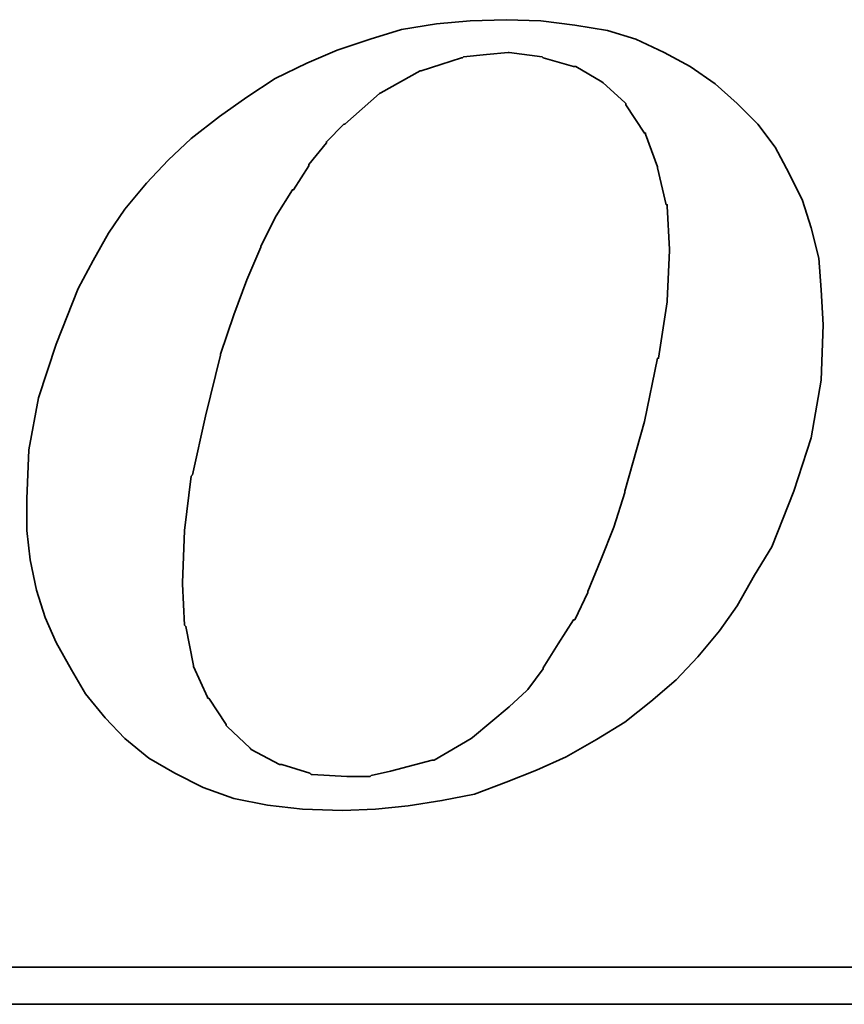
# Model space of a CAD drawing. Extents: x 8 to 237, y 68 to 180.
# Tile 45 of 51: x 212.19 to 214.2, y 125.7 to 128.1. Entities that reach past the tile are written whole.
import ezdxf

# ---------------------------------------------------------------- set-up
doc = ezdxf.new("R2010")
doc.units = 0
doc.header["$LTSCALE"] = 3
doc.header["$MEASUREMENT"] = 0
doc.layers.add('DIM', color=4, linetype='Continuous')
doc.layers.add('layer 1', color=7, linetype='Continuous')

# ---------------------------------------------------------------- blocks, each defined once
blk = doc.blocks.new('TBI MOTION logo(完整正式版)')
at = {"layer": 'layer 1', "color": 22, "lineweight": 35}
for points, knots in [([(35.79625, -6.98375), (35.79625, -6.98375), (36.23125, -7.43875), (36.23125, -7.43875), (36.23125, -7.43875), (36.23125, -7.43875), (36.75625, -7.87125), (36.75625, -7.87125), (36.75625, -7.87125), (36.75625, -7.87125), (37.33125, -8.20375), (37.33125, -8.20375), (37.33125, -8.20375), (37.33125, -8.20375), (37.95625, -8.51875), (37.95625, -8.51875), (37.95625, -8.51875), (37.95625, -8.51875), (38.62625, -8.75875), (38.62625, -8.75875), (38.62625, -8.75875), (38.62625, -8.75875), (39.37125, -8.90375), (39.37125, -8.90375), (39.37125, -8.90375), (39.37125, -8.90375), (40.14125, -8.99875), (40.14125, -8.99875), (40.14125, -8.99875), (40.14125, -8.99875), (41.02625, -9.02375), (41.02625, -9.02375), (41.02625, -9.02375), (41.02625, -9.02375), (41.74625, -8.99875), (41.74625, -8.99875), (41.74625, -8.99875), (41.74625, -8.99875), (42.46625, -8.92375), (42.46625, -8.92375), (42.46625, -8.92375), (42.46625, -8.92375), (43.21125, -8.80625), (43.21125, -8.80625), (43.21125, -8.80625), (43.21125, -8.80625), (43.93125, -8.66375), (43.93125, -8.66375), (43.93125, -8.66375), (43.93125, -8.66375), (44.62625, -8.39875), (44.62625, -8.39875), (44.62625, -8.39875), (44.62625, -8.39875), (45.29625, -8.13375), (45.29625, -8.13375), (45.29625, -8.13375), (45.29625, -8.13375), (45.94625, -7.84375), (45.94625, -7.84375), (45.94625, -7.84375), (45.94625, -7.84375), (46.61625, -7.46375), (46.61625, -7.46375), (46.61625, -7.46375), (46.61625, -7.46375), (47.24125, -7.07875), (47.24125, -7.07875), (47.24125, -7.07875), (47.24125, -7.07875), (47.81625, -6.62375), (47.81625, -6.62375), (47.81625, -6.62375), (47.81625, -6.62375), (48.36875, -6.14375), (48.36875, -6.14375), (48.36875, -6.14375), (48.36875, -6.14375), (48.84625, -5.64125), (48.84625, -5.64125), (48.84625, -5.64125), (48.84625, -5.64125), (49.32625, -5.06375), (49.32625, -5.06375), (49.32625, -5.06375), (49.32625, -5.06375), (49.71125, -4.51374), (49.71125, -4.51374), (49.71125, -4.51374), (49.71125, -4.51374), (50.09625, -3.83874), (50.09625, -3.83874), (50.09625, -3.83874), (50.09625, -3.83874), (50.48125, -3.21374), (50.48125, -3.21374), (50.48125, -3.21374), (50.48125, -3.21374), (50.96125, -1.99125), (50.96125, -1.99125), (50.96125, -1.99125), (50.96125, -1.99125), (51.34375, -0.81875), (51.34375, -0.81875), (51.34375, -0.81875), (51.34375, -0.81875), (51.56125, 0.45624), (51.56125, 0.45624), (51.56125, 0.45624), (51.56125, 0.45624), (51.60625, 1.67624), (51.60625, 1.67624), (51.60625, 1.67624), (51.60625, 1.67624), (51.56125, 2.44625), (51.56125, 2.44625), (51.56125, 2.44625), (51.56125, 2.44625), (51.51125, 3.14125), (51.51125, 3.14125), (51.51125, 3.14125), (51.51125, 3.14125), (51.34375, 3.81125), (51.34375, 3.81125), (51.34375, 3.81125), (51.34375, 3.81125), (51.15125, 4.41125), (51.15125, 4.41125), (51.15125, 4.41125), (51.15125, 4.41125), (50.86125, 5.01125), (50.86125, 5.01125), (50.86125, 5.01125), (50.86125, 5.01125), (50.55125, 5.58875), (50.55125, 5.58875), (50.55125, 5.58875), (50.55125, 5.58875), (50.16625, 6.09125), (50.16625, 6.09125), (50.16625, 6.09125), (50.16625, 6.09125), (49.71125, 6.54875), (49.71125, 6.54875), (49.71125, 6.54875), (49.71125, 6.54875), (49.23125, 6.98125), (49.23125, 6.98125), (49.23125, 6.98125), (49.23125, 6.98125), (48.67875, 7.36625), (48.67875, 7.36625), (48.67875, 7.36625), (48.67875, 7.36625), (48.10375, 7.67625), (48.10375, 7.67625), (48.10375, 7.67625), (48.10375, 7.67625), (47.48125, 7.96375), (47.48125, 7.96375), (47.48125, 7.96375), (47.48125, 7.96375), (46.85625, 8.15625), (46.85625, 8.15625), (46.85625, 8.15625), (46.85625, 8.15625), (46.13625, 8.27624), (46.13625, 8.27624), (46.13625, 8.27624), (46.13625, 8.27624), (45.39125, 8.37125), (45.39125, 8.37125), (45.39125, 8.37125), (45.39125, 8.37125), (44.62625, 8.39624), (44.62625, 8.39624), (44.62625, 8.39624), (44.62625, 8.39624), (43.83625, 8.37125), (43.83625, 8.37125), (43.83625, 8.37125), (43.83625, 8.37125), (43.09125, 8.30125), (43.09125, 8.30125), (43.09125, 8.30125), (43.09125, 8.30125), (42.32125, 8.18125), (42.32125, 8.18125), (42.32125, 8.18125), (42.32125, 8.18125), (41.62875, 7.96375), (41.62875, 7.96375), (41.62875, 7.96375), (41.62875, 7.96375), (40.90625, 7.72625), (40.90625, 7.72625), (40.90625, 7.72625), (40.90625, 7.72625), (40.23624, 7.43625), (40.23624, 7.43625), (40.23624, 7.43625), (40.23624, 7.43625), (39.54124, 7.10125), (39.54124, 7.10125), (39.54124, 7.10125), (39.54124, 7.10125), (38.91625, 6.69125), (38.91625, 6.69125), (38.91625, 6.69125), (38.91625, 6.69125), (38.31625, 6.26125), (38.31625, 6.26125), (38.31625, 6.26125), (38.31625, 6.26125), (37.69125, 5.78125), (37.69125, 5.78125), (37.69125, 5.78125), (37.69125, 5.78125), (37.18625, 5.30125), (37.18625, 5.30125), (37.18625, 5.30125), (37.18625, 5.30125), (36.70625, 4.79624), (36.70625, 4.79624), (36.70625, 4.79624), (36.70625, 4.79624), (36.23125, 4.22125), (36.23125, 4.22125), (36.23125, 4.22125), (36.23125, 4.22125), (35.87124, 3.69375), (35.87124, 3.69375), (35.87124, 3.69375), (35.87124, 3.69375), (35.53125, 3.09125), (35.53125, 3.09125), (35.53125, 3.09125), (35.53125, 3.09125), (35.19875, 2.47125), (35.19875, 2.47125), (35.19875, 2.47125), (35.19875, 2.47125), (34.71625, 1.24625), (34.71625, 1.24625), (34.71625, 1.24625), (34.71625, 1.24625), (34.33125, 0.06874), (34.33125, 0.06874), (34.33125, 0.06874), (34.33125, 0.06874), (34.11625, -1.07875), (34.11625, -1.07875), (34.11625, -1.07875), (34.11625, -1.07875), (34.07125, -2.15875), (34.07125, -2.15875), (34.07125, -2.15875), (34.07125, -2.15875), (34.07125, -2.85375), (34.07125, -2.85375), (34.07125, -2.85375), (34.07125, -2.85375), (34.14125, -3.50375), (34.14125, -3.50375), (34.14125, -3.50375), (34.14125, -3.50375), (34.28625, -4.17375), (34.28625, -4.17375), (34.28625, -4.17375), (34.28625, -4.17375), (34.47625, -4.77624), (34.47625, -4.77624), (34.47625, -4.77624), (34.47625, -4.77624), (34.71625, -5.32625), (34.71625, -5.32625), (34.71625, -5.32625), (34.71625, -5.32625), (35.05375, -5.92875), (35.05375, -5.92875), (35.05375, -5.92875), (35.05375, -5.92875), (35.36375, -6.45375), (35.36375, -6.45375), (35.36375, -6.45375), (35.36375, -6.45375), (35.79625, -6.98375), (35.79625, -6.98375)], [0, 0, 0, 0, 0.01388889, 0.01388889, 0.01388889, 0.01388889, 0.02777778, 0.02777778, 0.02777778, 0.02777778, 0.04166667, 0.04166667, 0.04166667, 0.04166667, 0.05555556, 0.05555556, 0.05555556, 0.05555556, 0.06944444, 0.06944444, 0.06944444, 0.06944444, 0.08333333, 0.08333333, 0.08333333, 0.08333333, 0.09722222, 0.09722222, 0.09722222, 0.09722222, 0.11111111, 0.11111111, 0.11111111, 0.11111111, 0.125, 0.125, 0.125, 0.125, 0.13888889, 0.13888889, 0.13888889, 0.13888889, 0.15277778, 0.15277778, 0.15277778, 0.15277778, 0.16666667, 0.16666667, 0.16666667, 0.16666667, 0.18055556, 0.18055556, 0.18055556, 0.18055556, 0.19444444, 0.19444444, 0.19444444, 0.19444444, 0.20833333, 0.20833333, 0.20833333, 0.20833333, 0.22222222, 0.22222222, 0.22222222, 0.22222222, 0.23611111, 0.23611111, 0.23611111, 0.23611111, 0.25, 0.25, 0.25, 0.25, 0.26388889, 0.26388889, 0.26388889, 0.26388889, 0.27777778, 0.27777778, 0.27777778, 0.27777778, 0.29166667, 0.29166667, 0.29166667, 0.29166667, 0.30555556, 0.30555556, 0.30555556, 0.30555556, 0.31944444, 0.31944444, 0.31944444, 0.31944444, 0.33333333, 0.33333333, 0.33333333, 0.33333333, 0.34722222, 0.34722222, 0.34722222, 0.34722222, 0.36111111, 0.36111111, 0.36111111, 0.36111111, 0.375, 0.375, 0.375, 0.375, 0.38888889, 0.38888889, 0.38888889, 0.38888889, 0.40277778, 0.40277778, 0.40277778, 0.40277778, 0.41666667, 0.41666667, 0.41666667, 0.41666667, 0.43055556, 0.43055556, 0.43055556, 0.43055556, 0.44444444, 0.44444444, 0.44444444, 0.44444444, 0.45833333, 0.45833333, 0.45833333, 0.45833333, 0.47222222, 0.47222222, 0.47222222, 0.47222222, 0.48611111, 0.48611111, 0.48611111, 0.48611111, 0.5, 0.5, 0.5, 0.5, 0.51388889, 0.51388889, 0.51388889, 0.51388889, 0.52777778, 0.52777778, 0.52777778, 0.52777778, 0.54166667, 0.54166667, 0.54166667, 0.54166667, 0.55555556, 0.55555556, 0.55555556, 0.55555556, 0.56944444, 0.56944444, 0.56944444, 0.56944444, 0.58333333, 0.58333333, 0.58333333, 0.58333333, 0.59722222, 0.59722222, 0.59722222, 0.59722222, 0.61111111, 0.61111111, 0.61111111, 0.61111111, 0.625, 0.625, 0.625, 0.625, 0.63888889, 0.63888889, 0.63888889, 0.63888889, 0.65277778, 0.65277778, 0.65277778, 0.65277778, 0.66666667, 0.66666667, 0.66666667, 0.66666667, 0.68055556, 0.68055556, 0.68055556, 0.68055556, 0.69444444, 0.69444444, 0.69444444, 0.69444444, 0.70833333, 0.70833333, 0.70833333, 0.70833333, 0.72222222, 0.72222222, 0.72222222, 0.72222222, 0.73611111, 0.73611111, 0.73611111, 0.73611111, 0.75, 0.75, 0.75, 0.75, 0.76388889, 0.76388889, 0.76388889, 0.76388889, 0.77777778, 0.77777778, 0.77777778, 0.77777778, 0.79166667, 0.79166667, 0.79166667, 0.79166667, 0.80555556, 0.80555556, 0.80555556, 0.80555556, 0.81944444, 0.81944444, 0.81944444, 0.81944444, 0.83333333, 0.83333333, 0.83333333, 0.83333333, 0.84722222, 0.84722222, 0.84722222, 0.84722222, 0.86111111, 0.86111111, 0.86111111, 0.86111111, 0.875, 0.875, 0.875, 0.875, 0.88888889, 0.88888889, 0.88888889, 0.88888889, 0.90277778, 0.90277778, 0.90277778, 0.90277778, 0.91666667, 0.91666667, 0.91666667, 0.91666667, 0.93055556, 0.93055556, 0.93055556, 0.93055556, 0.94444444, 0.94444444, 0.94444444, 0.94444444, 0.95833333, 0.95833333, 0.95833333, 0.95833333, 0.97222222, 0.97222222, 0.97222222, 0.97222222, 0.98611111, 0.98611111, 0.98611111, 0.98611111, 1, 1, 1, 1]), ([(38.33875, 1.03124), (38.33875, 1.03124), (38.62625, 1.89625), (38.62625, 1.89625), (38.62625, 1.89625), (38.62625, 1.89625), (38.91625, 2.66375), (38.91625, 2.66375), (38.91625, 2.66375), (38.91625, 2.66375), (39.22625, 3.38125), (39.22625, 3.38125), (39.22625, 3.38125), (39.22625, 3.38125), (39.22625, 3.40624), (39.22625, 3.40624), (39.22625, 3.40624), (39.22625, 3.40624), (39.56124, 4.07624), (39.56124, 4.07624), (39.56124, 4.07624), (39.56124, 4.07624), (39.92125, 4.65125), (39.92125, 4.65125), (39.92125, 4.65125), (39.92125, 4.65125), (39.94625, 4.65125), (39.94625, 4.65125), (39.94625, 4.65125), (39.94625, 4.65125), (40.28125, 5.17875), (40.28125, 5.17875), (40.28125, 5.17875), (40.28125, 5.17875), (40.28125, 5.20375), (40.28125, 5.20375), (40.28125, 5.20375), (40.28125, 5.20375), (40.66875, 5.68625), (40.66875, 5.68625), (40.66875, 5.68625), (40.66875, 5.68625), (40.66875, 5.70625), (40.66875, 5.70625), (40.66875, 5.70625), (40.66875, 5.70625), (41.05124, 6.09125), (41.05124, 6.09125), (41.05124, 6.09125), (41.05124, 6.09125), (41.07625, 6.09125), (41.07625, 6.09125), (41.07625, 6.09125), (41.07625, 6.09125), (41.84125, 6.76625), (41.84125, 6.76625), (41.84125, 6.76625), (41.84125, 6.76625), (41.86625, 6.78625), (41.86625, 6.78625), (41.86625, 6.78625), (41.86625, 6.78625), (42.73125, 7.26624), (42.73125, 7.26624), (42.73125, 7.26624), (42.73125, 7.26624), (42.75625, 7.26624), (42.75625, 7.26624), (42.75625, 7.26624), (42.75625, 7.26624), (43.18625, 7.41125), (43.18625, 7.41125), (43.18625, 7.41125), (43.18625, 7.41125), (43.64125, 7.55625), (43.64125, 7.55625), (43.64125, 7.55625), (43.64125, 7.55625), (43.66625, 7.55625), (43.66625, 7.55625), (43.66625, 7.55625), (43.66625, 7.55625), (43.69125, 7.58124), (43.69125, 7.58124), (43.69125, 7.58124), (43.69125, 7.58124), (44.19125, 7.62625), (44.19125, 7.62625), (44.19125, 7.62625), (44.19125, 7.62625), (44.67125, 7.67625), (44.67125, 7.67625), (44.67125, 7.67625), (44.67125, 7.67625), (44.69625, 7.67625), (44.69625, 7.67625), (44.69625, 7.67625), (44.69625, 7.67625), (45.41875, 7.58124), (45.41875, 7.58124), (45.41875, 7.58124), (45.41875, 7.58124), (45.44125, 7.55625), (45.44125, 7.55625), (45.44125, 7.55625), (45.44125, 7.55625), (46.11125, 7.36625), (46.11125, 7.36625), (46.11125, 7.36625), (46.11125, 7.36625), (46.13625, 7.36625), (46.13625, 7.36625), (46.13625, 7.36625), (46.13625, 7.36625), (46.15875, 7.36625), (46.15875, 7.36625), (46.15875, 7.36625), (46.15875, 7.36625), (46.73625, 7.02624), (46.73625, 7.02624), (46.73625, 7.02624), (46.73625, 7.02624), (46.76125, 7.00624), (46.76125, 7.00624), (46.76125, 7.00624), (46.76125, 7.00624), (47.24125, 6.57124), (47.24125, 6.57124), (47.24125, 6.57124), (47.24125, 6.57124), (47.26625, 6.54875), (47.26625, 6.54875), (47.26625, 6.54875), (47.26625, 6.54875), (47.26625, 6.52375), (47.26625, 6.52375), (47.26625, 6.52375), (47.26625, 6.52375), (47.67375, 5.89875), (47.67375, 5.89875), (47.67375, 5.89875), (47.67375, 5.89875), (47.69625, 5.89875), (47.69625, 5.89875), (47.69625, 5.89875), (47.69625, 5.89875), (47.69625, 5.87625), (47.69625, 5.87625), (47.69625, 5.87625), (47.69625, 5.87625), (47.96125, 5.15625), (47.96125, 5.15625), (47.96125, 5.15625), (47.96125, 5.15625), (47.96125, 5.13125), (47.96125, 5.13125), (47.96125, 5.13125), (47.96125, 5.13125), (48.15125, 4.31875), (48.15125, 4.31875), (48.15125, 4.31875), (48.15125, 4.31875), (48.17625, 4.31875), (48.17625, 4.31875), (48.17625, 4.31875), (48.17625, 4.31875), (48.17625, 4.29125), (48.17625, 4.29125), (48.17625, 4.29125), (48.17625, 4.29125), (48.22625, 3.33125), (48.22625, 3.33125), (48.22625, 3.33125), (48.22625, 3.33125), (48.22625, 3.30875), (48.22625, 3.30875), (48.22625, 3.30875), (48.22625, 3.30875), (48.17625, 2.20624), (48.17625, 2.20624), (48.17625, 2.20624), (48.17625, 2.20624), (48.17625, 2.18124), (48.17625, 2.18124), (48.17625, 2.18124), (48.17625, 2.18124), (47.98375, 0.93624), (47.98375, 0.93624), (47.98375, 0.93624), (47.98375, 0.93624), (47.96125, 0.93624), (47.96125, 0.93624), (47.96125, 0.93624), (47.96125, 0.93624), (47.67375, -0.45874), (47.67375, -0.45874), (47.67375, -0.45874), (47.67375, -0.45874), (47.24125, -1.99125), (47.24125, -1.99125), (47.24125, -1.99125), (47.24125, -1.99125), (47.24125, -2.01874), (47.24125, -2.01874), (47.24125, -2.01874), (47.24125, -2.01874), (47.00125, -2.78375), (47.00125, -2.78375), (47.00125, -2.78375), (47.00125, -2.78375), (46.71125, -3.50375), (46.71125, -3.50375), (46.71125, -3.50375), (46.71125, -3.50375), (46.42625, -4.19875), (46.42625, -4.19875), (46.42625, -4.19875), (46.42625, -4.19875), (46.42625, -4.22375), (46.42625, -4.22375), (46.42625, -4.22375), (46.42625, -4.22375), (46.13625, -4.82374), (46.13625, -4.82374), (46.13625, -4.82374), (46.13625, -4.82374), (46.11125, -4.82374), (46.11125, -4.82374), (46.11125, -4.82374), (46.11125, -4.82374), (45.77625, -5.35125), (45.77625, -5.35125), (45.77625, -5.35125), (45.77625, -5.35125), (45.44125, -5.87875), (45.44125, -5.87875), (45.44125, -5.87875), (45.44125, -5.87875), (45.44125, -5.90375), (45.44125, -5.90375), (45.44125, -5.90375), (45.44125, -5.90375), (45.10625, -6.35875), (45.10625, -6.35875), (45.10625, -6.35875), (45.10625, -6.35875), (45.08125, -6.38375), (45.08125, -6.38375), (45.08125, -6.38375), (45.08125, -6.38375), (44.69625, -6.74375), (44.69625, -6.74375), (44.69625, -6.74375), (44.69625, -6.74375), (43.88375, -7.41625), (43.88375, -7.41625), (43.88375, -7.41625), (43.88375, -7.41625), (43.85625, -7.43875), (43.85625, -7.43875), (43.85625, -7.43875), (43.85625, -7.43875), (43.04125, -7.91875), (43.04125, -7.91875), (43.04125, -7.91875), (43.04125, -7.91875), (43.01625, -7.91875), (43.01625, -7.91875), (43.01625, -7.91875), (43.01625, -7.91875), (42.99625, -7.91875), (42.99625, -7.91875), (42.99625, -7.91875), (42.99625, -7.91875), (42.08125, -8.15875), (42.08125, -8.15875), (42.08125, -8.15875), (42.08125, -8.15875), (41.65125, -8.25625), (41.65125, -8.25625), (41.65125, -8.25625), (41.65125, -8.25625), (41.62875, -8.27875), (41.62875, -8.27875), (41.62875, -8.27875), (41.62875, -8.27875), (41.60125, -8.27875), (41.60125, -8.27875), (41.60125, -8.27875), (41.60125, -8.27875), (41.12125, -8.27875), (41.12125, -8.27875), (41.12125, -8.27875), (41.12125, -8.27875), (40.35624, -8.23125), (40.35624, -8.23125), (40.35624, -8.23125), (40.35624, -8.23125), (40.33125, -8.23125), (40.33125, -8.23125), (40.33125, -8.23125), (40.33125, -8.23125), (40.30625, -8.20375), (40.30625, -8.20375), (40.30625, -8.20375), (40.30625, -8.20375), (39.68375, -8.01375), (39.68375, -8.01375), (39.68375, -8.01375), (39.68375, -8.01375), (39.66124, -8.01375), (39.66124, -8.01375), (39.66124, -8.01375), (39.66124, -8.01375), (39.63625, -8.01375), (39.63625, -8.01375), (39.63625, -8.01375), (39.63625, -8.01375), (39.01125, -7.67875), (39.01125, -7.67875), (39.01125, -7.67875), (39.01125, -7.67875), (38.98875, -7.65375), (38.98875, -7.65375), (38.98875, -7.65375), (38.98875, -7.65375), (38.48625, -7.17375), (38.48625, -7.17375), (38.48625, -7.17375), (38.48625, -7.17375), (38.45875, -7.14875), (38.45875, -7.14875), (38.45875, -7.14875), (38.45875, -7.14875), (38.45875, -7.12875), (38.45875, -7.12875), (38.45875, -7.12875), (38.45875, -7.12875), (38.07625, -6.54875), (38.07625, -6.54875), (38.07625, -6.54875), (38.07625, -6.54875), (38.05125, -6.54875), (38.05125, -6.54875), (38.05125, -6.54875), (38.05125, -6.54875), (38.05125, -6.52875), (38.05125, -6.52875), (38.05125, -6.52875), (38.05125, -6.52875), (37.74125, -5.85375), (37.74125, -5.85375), (37.74125, -5.85375), (37.74125, -5.85375), (37.74125, -5.82875), (37.74125, -5.82875), (37.74125, -5.82875), (37.74125, -5.82875), (37.57375, -4.96875), (37.57375, -4.96875), (37.57375, -4.96875), (37.57375, -4.96875), (37.54625, -4.94375), (37.54625, -4.94375), (37.54625, -4.94375), (37.54625, -4.94375), (37.50125, -4.03375), (37.50125, -4.03375), (37.50125, -4.03375), (37.50125, -4.03375), (37.50125, -4.00875), (37.50125, -4.00875), (37.50125, -4.00875), (37.50125, -4.00875), (37.54625, -2.85375), (37.54625, -2.85375), (37.54625, -2.85375), (37.54625, -2.85375), (37.69125, -1.65875), (37.69125, -1.65875), (37.69125, -1.65875), (37.69125, -1.65875), (37.71624, -1.63375), (37.71624, -1.63375), (37.71624, -1.63375), (37.71624, -1.63375), (38.00375, -0.33875), (38.00375, -0.33875), (38.00375, -0.33875), (38.00375, -0.33875), (38.33875, 1.00624), (38.33875, 1.00624), (38.33875, 1.00624), (38.33875, 1.00624), (38.33875, 1.03124), (38.33875, 1.03124)], [0, 0, 0, 0, 0.01010101, 0.01010101, 0.01010101, 0.01010101, 0.02020202, 0.02020202, 0.02020202, 0.02020202, 0.03030303, 0.03030303, 0.03030303, 0.03030303, 0.04040404, 0.04040404, 0.04040404, 0.04040404, 0.05050505, 0.05050505, 0.05050505, 0.05050505, 0.06060606, 0.06060606, 0.06060606, 0.06060606, 0.07070707, 0.07070707, 0.07070707, 0.07070707, 0.08080808, 0.08080808, 0.08080808, 0.08080808, 0.09090909, 0.09090909, 0.09090909, 0.09090909, 0.1010101, 0.1010101, 0.1010101, 0.1010101, 0.11111111, 0.11111111, 0.11111111, 0.11111111, 0.12121212, 0.12121212, 0.12121212, 0.12121212, 0.13131313, 0.13131313, 0.13131313, 0.13131313, 0.14141414, 0.14141414, 0.14141414, 0.14141414, 0.15151515, 0.15151515, 0.15151515, 0.15151515, 0.16161616, 0.16161616, 0.16161616, 0.16161616, 0.17171717, 0.17171717, 0.17171717, 0.17171717, 0.18181818, 0.18181818, 0.18181818, 0.18181818, 0.19191919, 0.19191919, 0.19191919, 0.19191919, 0.2020202, 0.2020202, 0.2020202, 0.2020202, 0.21212121, 0.21212121, 0.21212121, 0.21212121, 0.22222222, 0.22222222, 0.22222222, 0.22222222, 0.23232323, 0.23232323, 0.23232323, 0.23232323, 0.24242424, 0.24242424, 0.24242424, 0.24242424, 0.25252525, 0.25252525, 0.25252525, 0.25252525, 0.26262626, 0.26262626, 0.26262626, 0.26262626, 0.27272727, 0.27272727, 0.27272727, 0.27272727, 0.28282828, 0.28282828, 0.28282828, 0.28282828, 0.29292929, 0.29292929, 0.29292929, 0.29292929, 0.3030303, 0.3030303, 0.3030303, 0.3030303, 0.31313131, 0.31313131, 0.31313131, 0.31313131, 0.32323232, 0.32323232, 0.32323232, 0.32323232, 0.33333333, 0.33333333, 0.33333333, 0.33333333, 0.34343434, 0.34343434, 0.34343434, 0.34343434, 0.35353535, 0.35353535, 0.35353535, 0.35353535, 0.36363636, 0.36363636, 0.36363636, 0.36363636, 0.37373737, 0.37373737, 0.37373737, 0.37373737, 0.38383838, 0.38383838, 0.38383838, 0.38383838, 0.39393939, 0.39393939, 0.39393939, 0.39393939, 0.4040404, 0.4040404, 0.4040404, 0.4040404, 0.41414141, 0.41414141, 0.41414141, 0.41414141, 0.42424242, 0.42424242, 0.42424242, 0.42424242, 0.43434343, 0.43434343, 0.43434343, 0.43434343, 0.44444444, 0.44444444, 0.44444444, 0.44444444, 0.45454545, 0.45454545, 0.45454545, 0.45454545, 0.46464646, 0.46464646, 0.46464646, 0.46464646, 0.47474747, 0.47474747, 0.47474747, 0.47474747, 0.48484848, 0.48484848, 0.48484848, 0.48484848, 0.49494949, 0.49494949, 0.49494949, 0.49494949, 0.50505051, 0.50505051, 0.50505051, 0.50505051, 0.51515152, 0.51515152, 0.51515152, 0.51515152, 0.52525253, 0.52525253, 0.52525253, 0.52525253, 0.53535354, 0.53535354, 0.53535354, 0.53535354, 0.54545455, 0.54545455, 0.54545455, 0.54545455, 0.55555556, 0.55555556, 0.55555556, 0.55555556, 0.56565657, 0.56565657, 0.56565657, 0.56565657, 0.57575758, 0.57575758, 0.57575758, 0.57575758, 0.58585859, 0.58585859, 0.58585859, 0.58585859, 0.5959596, 0.5959596, 0.5959596, 0.5959596, 0.60606061, 0.60606061, 0.60606061, 0.60606061, 0.61616162, 0.61616162, 0.61616162, 0.61616162, 0.62626263, 0.62626263, 0.62626263, 0.62626263, 0.63636364, 0.63636364, 0.63636364, 0.63636364, 0.64646465, 0.64646465, 0.64646465, 0.64646465, 0.65656566, 0.65656566, 0.65656566, 0.65656566, 0.66666667, 0.66666667, 0.66666667, 0.66666667, 0.67676768, 0.67676768, 0.67676768, 0.67676768, 0.68686869, 0.68686869, 0.68686869, 0.68686869, 0.6969697, 0.6969697, 0.6969697, 0.6969697, 0.70707071, 0.70707071, 0.70707071, 0.70707071, 0.71717172, 0.71717172, 0.71717172, 0.71717172, 0.72727273, 0.72727273, 0.72727273, 0.72727273, 0.73737374, 0.73737374, 0.73737374, 0.73737374, 0.74747475, 0.74747475, 0.74747475, 0.74747475, 0.75757576, 0.75757576, 0.75757576, 0.75757576, 0.76767677, 0.76767677, 0.76767677, 0.76767677, 0.77777778, 0.77777778, 0.77777778, 0.77777778, 0.78787879, 0.78787879, 0.78787879, 0.78787879, 0.7979798, 0.7979798, 0.7979798, 0.7979798, 0.80808081, 0.80808081, 0.80808081, 0.80808081, 0.81818182, 0.81818182, 0.81818182, 0.81818182, 0.82828283, 0.82828283, 0.82828283, 0.82828283, 0.83838384, 0.83838384, 0.83838384, 0.83838384, 0.84848485, 0.84848485, 0.84848485, 0.84848485, 0.85858586, 0.85858586, 0.85858586, 0.85858586, 0.86868687, 0.86868687, 0.86868687, 0.86868687, 0.87878788, 0.87878788, 0.87878788, 0.87878788, 0.88888889, 0.88888889, 0.88888889, 0.88888889, 0.8989899, 0.8989899, 0.8989899, 0.8989899, 0.90909091, 0.90909091, 0.90909091, 0.90909091, 0.91919192, 0.91919192, 0.91919192, 0.91919192, 0.92929293, 0.92929293, 0.92929293, 0.92929293, 0.93939394, 0.93939394, 0.93939394, 0.93939394, 0.94949495, 0.94949495, 0.94949495, 0.94949495, 0.95959596, 0.95959596, 0.95959596, 0.95959596, 0.96969697, 0.96969697, 0.96969697, 0.96969697, 0.97979798, 0.97979798, 0.97979798, 0.97979798, 0.98989899, 0.98989899, 0.98989899, 0.98989899, 1, 1, 1, 1]), ([(75.90875, -9.47875), (75.90875, -9.47875), (75.90875, -12.28625), (75.90875, -12.28625), (75.90875, -12.28625), (75.90875, -12.28625), (75.90875, -12.47875), (75.90875, -12.47875), (75.90875, -12.47875), (75.90875, -12.47875), (75.71625, -12.47875), (75.71625, -12.47875), (75.71625, -12.47875), (75.71625, -12.47875), (-88.32875, -12.47875), (-88.32875, -12.47875), (-88.32875, -12.47875), (-88.32875, -12.47875), (-88.32875, -13.29375), (-88.32875, -13.29375), (-88.32875, -13.29375), (-88.32875, -13.29375), (82.89125, -13.29375), (82.89125, -13.29375), (82.89125, -13.29375), (82.89125, -13.29375), (75.90875, -9.47875), (75.90875, -9.47875)], [0, 0, 0, 0, 0.14285714, 0.14285714, 0.14285714, 0.14285714, 0.28571429, 0.28571429, 0.28571429, 0.28571429, 0.42857143, 0.42857143, 0.42857143, 0.42857143, 0.57142857, 0.57142857, 0.57142857, 0.57142857, 0.71428571, 0.71428571, 0.71428571, 0.71428571, 0.85714286, 0.85714286, 0.85714286, 0.85714286, 1, 1, 1, 1])]:
    blk.add_open_spline(points, degree=3, knots=knots, dxfattribs=at)

msp = doc.modelspace()

# ---------------------------------------------------------------- block references
at = {"layer": 'DIM', "color": 7, "xscale": 0.1106772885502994, "yscale": 0.1106772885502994, "zscale": 0.1106772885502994}
msp.add_blockref('TBI MOTION logo(完整正式版)', (208.4377, 127.169), dxfattribs=at)

doc.saveas('drawing.dxf')
